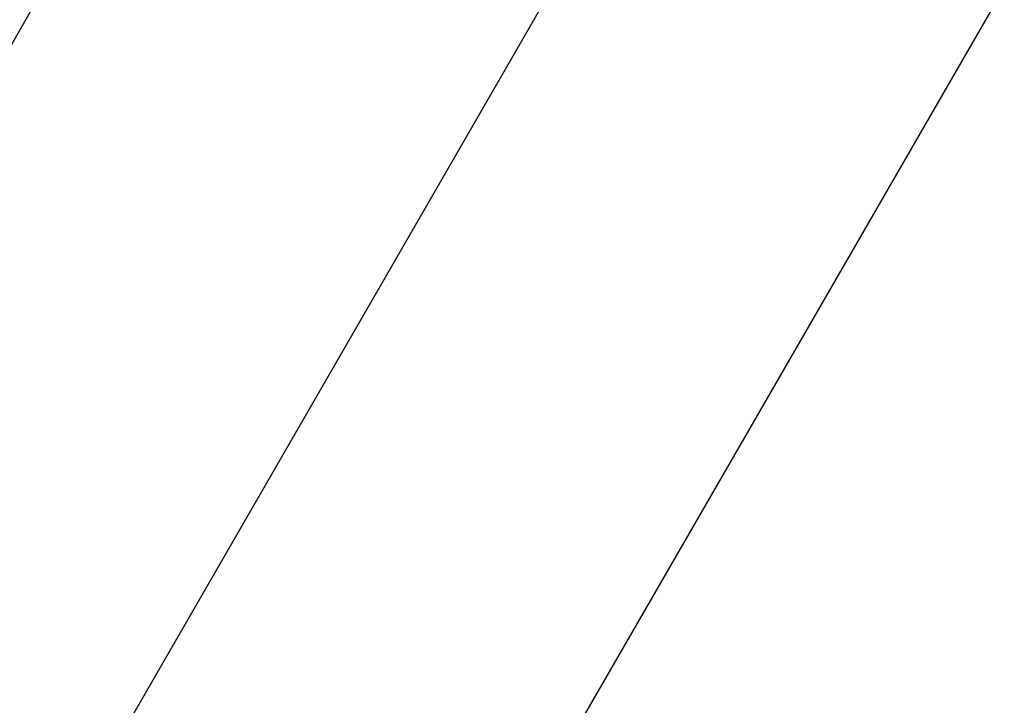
# Model space of a CAD drawing. Header units: millimetres. Extents: x 0 to 12710, y 0 to 5940.
# Tile 42 of 47: x 1690 to 1765, y 731 to 784. Entities that reach past the tile are written whole.
import ezdxf

# ---------------------------------------------------------------- set-up
doc = ezdxf.new("R2010")
doc.units = ezdxf.units.MM
doc.header["$LTSCALE"] = 231.275
for name, color, linetype in [('A2200202_ABL585', 7, 'CONTINUOUS'), ('A2300201_ABL583', 7, 'CONTINUOUS'), ('M2200301_PBL689', 7, 'CONTINUOUS'), ('M2300301_PBL633', 7, 'CONTINUOUS'), ('아래쪽_19_VBL544', 7, 'CONTINUOUS')]:
    doc.layers.add(name, color=color, linetype=linetype)

# ---------------------------------------------------------------- blocks, each defined once
blk = doc.blocks.new('M2300301_PBL633', base_point=(1673.688, 765.018))
at = {"layer": 'M2300301_PBL633', "color": 7}
blk.add_line((1642.879, 701.542), (1712.218, 821.642), dxfattribs=at)
blk = doc.blocks.new('A2300201_ABL583', base_point=(1675.914, 758.393))
at = {"layer": 'M2300301_PBL633'}
blk.add_blockref('M2300301_PBL633', (1673.688, 765.018), dxfattribs=at)
blk = doc.blocks.new('M2200301_PBL689', base_point=(1728.535, 752.433))
at = {"layer": 'M2200301_PBL689', "color": 7}
for p, q in [((1691.754, 718.727), (1739.335, 801.139)), ((1717.735, 703.727), (1765.316, 786.139))]:
    blk.add_line(p, q, dxfattribs=at)
blk = doc.blocks.new('A2200202_ABL585', base_point=(1726.286, 744.865))
at = {"layer": 'M2200301_PBL689'}
blk.add_blockref('M2200301_PBL689', (1728.535, 752.433), dxfattribs=at)
blk = doc.blocks.new('아래쪽_19_VBL544', base_point=(1666.949, 634.097))
at = {"layer": 'A2200202_ABL585'}
blk.add_blockref('A2200202_ABL585', (1726.286, 744.865), dxfattribs=at)
at = {"layer": 'A2300201_ABL583'}
blk.add_blockref('A2300201_ABL583', (1675.914, 758.393), dxfattribs=at)

msp = doc.modelspace()

# ---------------------------------------------------------------- block references
at = {"layer": '아래쪽_19_VBL544'}
msp.add_blockref('아래쪽_19_VBL544', (1666.9491, 634.0971), dxfattribs=at)

doc.saveas('drawing.dxf')
